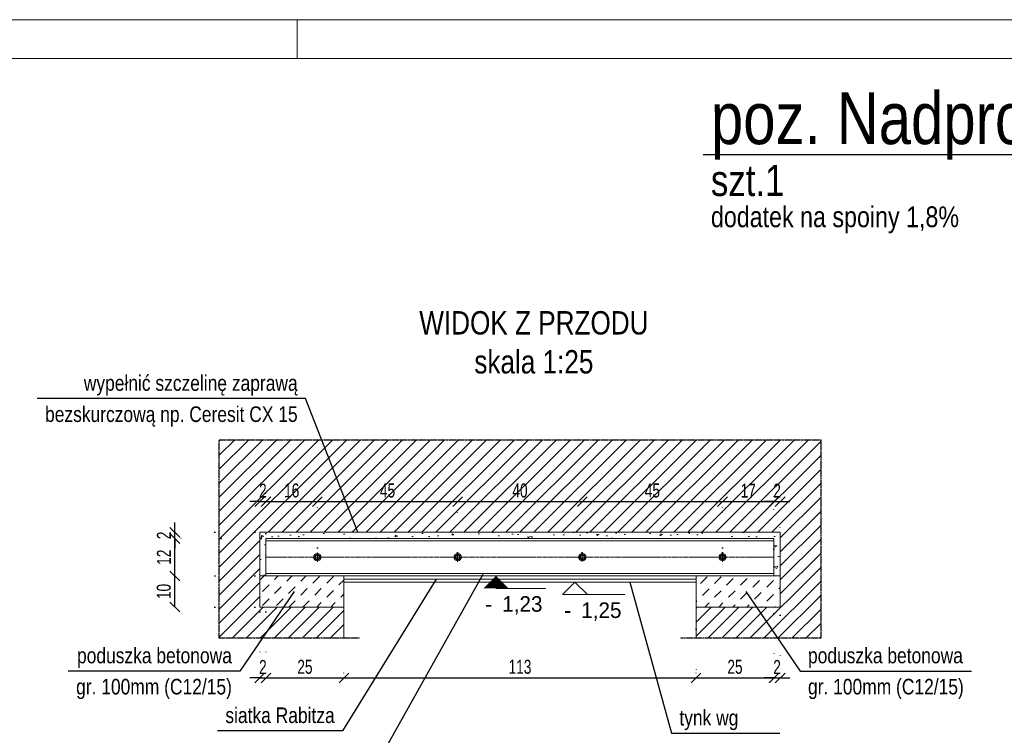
# Model space of a CAD drawing. Header units: millimetres. Extents: x 11149 to 111407, y -107619 to -23630.
# Tile 166 of 245: x 21200 to 21516, y -29590 to -29360. Entities that reach past the tile are written whole.
import ezdxf
from ezdxf.enums import TextEntityAlignment as Align

# ---------------------------------------------------------------- set-up
doc = ezdxf.new("R2010")
doc.units = ezdxf.units.MM
doc.header["$LTSCALE"] = 2
for name, pattern in [('CENTER2', [28.575, 19.05, -3.175, 3.175, -3.175]), ('DOT', [6.35, 0, -6.35]), ('HIDDEN', [9.525, 6.35, -3.175])]:
    doc.linetypes.add(name, pattern=pattern)
doc.layers.get('0').update_dxf_attribs({"plot": 0})
doc.layers.get('Defpoints').update_dxf_attribs({"color": 1})
doc.layers.add('420-K Ściany', color=7, linetype='Continuous')
doc.layers.add('e-cad_ukryte', color=30, linetype='HIDDEN')
for name, color, linetype, lineweight in [('e-cad_252', 252, 'HIDDEN', 9), ('e-cad_cienkie', 1, 'Continuous', 9), ('e-cad_obok', 3, 'Continuous', 9), ('e-cad_opisy', 7, 'Continuous', 9), ('e-cad_osie', 22, 'CENTER2', 9), ('e-cad_stal_kontur', 222, 'Continuous', 20), ('e-cad_wymiary', 4, 'Continuous', 9)]:
    doc.layers.add(name, color=color, linetype=linetype, lineweight=lineweight)
doc.styles.add('e-cad_1', font='arial.ttf', dxfattribs={"width": 0.7})
doc.styles.add('e-cad_2', font='arial.ttf', dxfattribs={"width": 0.8})
doc.dimstyles.new('e-cad_1_25_[cm]', dxfattribs={"dimscale": 2.5, "dimtxt": 1.8, "dimasz": 1.25, "dimexe": 1.25, "dimexo": 0.625, "dimgap": 0.5, "dimtad": 1, "dimdec": 0, "dimrnd": 1, "dimzin": 1, "dimtxsty": 'e-cad_1', "dimblk": 'OBLIQUE', "dimcen": 2.5, "dimclrd": 256, "dimclre": 252, "dimclrt": 7, "dimadec": 0, "dimazin": 0, "dimtfac": 1, "dimtix": 1, "dimtmove": 2, "dimatfit": 3, "dimldrblk": 'NONE', "dimfxl": 60, "dimfxlon": 1, "dimarcsym": 0})

# ---------------------------------------------------------------- blocks, each defined once
blk = doc.blocks.new('A3_poziom')
at = {"ltscale": 0.8}
blk.add_line((135, 292), (135, 297), dxfattribs=at)
for points in [[(0, 0), (420, 0), (420, 297), (0, 297)], [(30, 5), (415, 5), (415, 292), (30, 292)]]:
    blk.add_lwpolyline(points, close=True)
blk = doc.blocks.new('e-cad_ZelbetPozycja')
at = {"layer": 'e-cad_opisy', "ltscale": 0.04, "style": 'e-cad_1', "width": 0.8}
for tag, p, height in [('OPIS_1', (0, 1.33), 6.67), ('OPIS_2', (0, -5.33), 4), ('OPIS_4', (16, -5.33), 4), ('OPIS_3', (0, -9.33), 2.67)]:
    blk.add_attdef(tag, p, '', height=height, dxfattribs=at)
at = {"layer": 'e-cad_opisy', "ltscale": 0.04, "style": 'e-cad_1', "width": 0.8, "flags": 1}
for tag, p in [('POZYCJA', (0, -20)), ('ILOSC', (0, -26.67)), ('DODATEK', (0, -33.33))]:
    blk.add_attdef(tag, p, '', height=4, dxfattribs=at)
blk = doc.blocks.new('_None')
blk = doc.blocks.new('_OBLIQUE')
at = {"color": 0, "linetype": 'ByBlock', "lineweight": -2}
blk.add_line((-0.5, -0.5), (0.5, 0.5), dxfattribs=at)
blk = doc.blocks.new('*D1457')
at = {"layer": 'Defpoints', "color": 0, "ltscale": 0.5}
for p in [(21279.4, -29514.69), (21277.4, -29524.53), (21279.4, -29526.53)]:
    blk.add_point(p, dxfattribs=at)
at = {"layer": 'e-cad_wymiary', "color": 252, "linetype": 'DOT', "lineweight": -2}
for p, q in [((21277.4, -29522.97), (21277.4, -29511.56)), ((21279.4, -29524.97), (21279.4, -29511.56))]:
    blk.add_line(p, q, dxfattribs=at)
at = {"layer": 'e-cad_wymiary', "lineweight": -2}
for p, q in [((21277.4, -29514.69), (21274.27, -29514.69)), ((21277.4, -29514.69), (21279.4, -29514.69)), ((21279.4, -29514.69), (21282.52, -29514.69))]:
    blk.add_line(p, q, dxfattribs=at)
at = {"layer": 'e-cad_wymiary', "lineweight": -2, "ltscale": 0.5, "xscale": 3.125, "yscale": 3.125, "zscale": 3.125}
blk.add_blockref('_OBLIQUE', (21277.4, -29514.69), dxfattribs=at)
at = {"layer": 'e-cad_wymiary', "lineweight": -2, "ltscale": 0.5, "xscale": 3.125, "yscale": 3.125, "zscale": 3.125, "rotation": 180}
blk.add_blockref('_OBLIQUE', (21279.4, -29514.69), dxfattribs=at)
at = {"layer": 'e-cad_wymiary', "color": 7, "ltscale": 0.5, "insert": (21278.4, -29511.18), "char_height": 4.5, "attachment_point": 5, "style": 'e-cad_1'}
blk.add_mtext('2', dxfattribs=at)
blk = doc.blocks.new('*D1459')
at = {"layer": 'Defpoints', "color": 0, "ltscale": 0.5}
for p in [(21250.15, -29538.53), (21277.4, -29538.53), (21277.4, -29548.53)]:
    blk.add_point(p, dxfattribs=at)
at = {"layer": 'e-cad_wymiary', "color": 252, "linetype": 'DOT', "lineweight": -2}
for p, q in [((21275.83, -29538.53), (21247.03, -29538.53)), ((21275.83, -29548.53), (21247.03, -29548.53))]:
    blk.add_line(p, q, dxfattribs=at)
at = {"layer": 'e-cad_wymiary', "lineweight": -2}
blk.add_line((21250.15, -29548.53), (21250.15, -29538.53), dxfattribs=at)
at = {"layer": 'e-cad_wymiary', "lineweight": -2, "ltscale": 0.5, "xscale": 3.125, "yscale": 3.125, "zscale": 3.125}
for p, rotation in [((21250.15, -29538.53), 90), ((21250.15, -29548.53), 270)]:
    blk.add_blockref('_OBLIQUE', p, dxfattribs=dict(at, rotation=rotation))
at = {"layer": 'e-cad_wymiary', "color": 7, "ltscale": 0.5, "insert": (21246.61, -29543.53), "char_height": 4.5, "attachment_point": 5, "rotation": 90, "style": 'e-cad_1'}
blk.add_mtext('10', dxfattribs=at)
blk = doc.blocks.new('*D1460')
at = {"layer": 'Defpoints', "color": 0, "ltscale": 0.5}
for p in [(21250.15, -29526.53), (21279.4, -29526.53), (21277.4, -29538.53)]:
    blk.add_point(p, dxfattribs=at)
at = {"layer": 'e-cad_wymiary', "color": 252, "linetype": 'DOT', "lineweight": -2}
for p, q in [((21277.83, -29526.53), (21247.03, -29526.53)), ((21275.83, -29538.53), (21247.03, -29538.53))]:
    blk.add_line(p, q, dxfattribs=at)
at = {"layer": 'e-cad_wymiary', "lineweight": -2}
blk.add_line((21250.15, -29538.53), (21250.15, -29526.53), dxfattribs=at)
at = {"layer": 'e-cad_wymiary', "lineweight": -2, "ltscale": 0.5, "xscale": 3.125, "yscale": 3.125, "zscale": 3.125}
for p, rotation in [((21250.15, -29526.53), 90), ((21250.15, -29538.53), 270)]:
    blk.add_blockref('_OBLIQUE', p, dxfattribs=dict(at, rotation=rotation))
at = {"layer": 'e-cad_wymiary', "color": 7, "ltscale": 0.5, "insert": (21246.64, -29532.53), "char_height": 4.5, "attachment_point": 5, "rotation": 90, "style": 'e-cad_1'}
blk.add_mtext('12', dxfattribs=at)
blk = doc.blocks.new('*D1461')
at = {"layer": 'Defpoints', "color": 0, "ltscale": 0.5}
for p in [(21250.15, -29524.53), (21277.4, -29524.53), (21279.4, -29526.53)]:
    blk.add_point(p, dxfattribs=at)
at = {"layer": 'e-cad_wymiary', "lineweight": -2}
for p, q in [((21250.15, -29524.53), (21250.15, -29521.41)), ((21250.15, -29526.53), (21250.15, -29524.53)), ((21250.15, -29526.53), (21250.15, -29529.66))]:
    blk.add_line(p, q, dxfattribs=at)
at = {"layer": 'e-cad_wymiary', "color": 252, "linetype": 'DOT', "lineweight": -2}
for p, q in [((21275.83, -29524.53), (21247.03, -29524.53)), ((21277.83, -29526.53), (21247.03, -29526.53))]:
    blk.add_line(p, q, dxfattribs=at)
at = {"layer": 'e-cad_wymiary', "lineweight": -2, "ltscale": 0.5, "xscale": 3.125, "yscale": 3.125, "zscale": 3.125}
for p, rotation in [((21250.15, -29524.53), 270), ((21250.15, -29526.53), 90)]:
    blk.add_blockref('_OBLIQUE', p, dxfattribs=dict(at, rotation=rotation))
at = {"layer": 'e-cad_wymiary', "color": 7, "ltscale": 0.5, "insert": (21246.64, -29525.53), "char_height": 4.5, "attachment_point": 5, "rotation": 90, "style": 'e-cad_1'}
blk.add_mtext('2', dxfattribs=at)
blk = doc.blocks.new('*D1463')
at = {"layer": 'Defpoints', "color": 0, "ltscale": 0.5}
for p in [(21444.4, -29514.69), (21444.4, -29524.53), (21442.4, -29531.53)]:
    blk.add_point(p, dxfattribs=at)
at = {"layer": 'e-cad_wymiary', "color": 252, "linetype": 'DOT', "lineweight": -2}
for p, q in [((21442.4, -29529.97), (21442.4, -29511.56)), ((21444.4, -29522.97), (21444.4, -29511.56))]:
    blk.add_line(p, q, dxfattribs=at)
at = {"layer": 'e-cad_wymiary', "lineweight": -2}
for p, q in [((21442.4, -29514.69), (21439.27, -29514.69)), ((21442.4, -29514.69), (21444.4, -29514.69)), ((21444.4, -29514.69), (21447.52, -29514.69))]:
    blk.add_line(p, q, dxfattribs=at)
at = {"layer": 'e-cad_wymiary', "lineweight": -2, "ltscale": 0.5, "xscale": 3.125, "yscale": 3.125, "zscale": 3.125}
blk.add_blockref('_OBLIQUE', (21442.4, -29514.69), dxfattribs=at)
at = {"layer": 'e-cad_wymiary', "lineweight": -2, "ltscale": 0.5, "xscale": 3.125, "yscale": 3.125, "zscale": 3.125, "rotation": 180}
blk.add_blockref('_OBLIQUE', (21444.4, -29514.69), dxfattribs=at)
at = {"layer": 'e-cad_wymiary', "color": 7, "ltscale": 0.5, "insert": (21443.4, -29511.18), "char_height": 4.5, "attachment_point": 5, "style": 'e-cad_1'}
blk.add_mtext('2', dxfattribs=at)
blk = doc.blocks.new('*D1467')
at = {"layer": 'Defpoints', "color": 0, "ltscale": 0.5}
for p in [(21279.4, -29514.69), (21295.9, -29514.69), (21295.9, -29531.06)]:
    blk.add_point(p, dxfattribs=at)
at = {"layer": 'e-cad_wymiary', "color": 252, "linetype": 'DOT', "lineweight": -2}
for p, q in [((21279.4, -29513.12), (21279.4, -29511.56)), ((21295.9, -29529.5), (21295.9, -29511.56))]:
    blk.add_line(p, q, dxfattribs=at)
at = {"layer": 'e-cad_wymiary', "lineweight": -2}
blk.add_line((21279.4, -29514.69), (21295.9, -29514.69), dxfattribs=at)
at = {"layer": 'e-cad_wymiary', "lineweight": -2, "ltscale": 0.5, "xscale": 3.125, "yscale": 3.125, "zscale": 3.125, "rotation": 180}
blk.add_blockref('_OBLIQUE', (21279.4, -29514.69), dxfattribs=at)
at = {"layer": 'e-cad_wymiary', "lineweight": -2, "ltscale": 0.5, "xscale": 3.125, "yscale": 3.125, "zscale": 3.125}
blk.add_blockref('_OBLIQUE', (21295.9, -29514.69), dxfattribs=at)
at = {"layer": 'e-cad_wymiary', "color": 7, "ltscale": 0.5, "insert": (21287.65, -29511.14), "char_height": 4.5, "attachment_point": 5, "style": 'e-cad_1'}
blk.add_mtext('16', dxfattribs=at)
blk = doc.blocks.new('*D1468')
at = {"layer": 'Defpoints', "color": 0, "ltscale": 0.5}
for p in [(21340.9, -29514.69), (21295.9, -29531.06), (21340.9, -29532.53)]:
    blk.add_point(p, dxfattribs=at)
at = {"layer": 'e-cad_wymiary', "color": 252, "linetype": 'DOT', "lineweight": -2}
for p, q in [((21295.9, -29529.5), (21295.9, -29511.56)), ((21340.9, -29530.97), (21340.9, -29511.56))]:
    blk.add_line(p, q, dxfattribs=at)
at = {"layer": 'e-cad_wymiary', "lineweight": -2}
blk.add_line((21295.9, -29514.69), (21340.9, -29514.69), dxfattribs=at)
at = {"layer": 'e-cad_wymiary', "lineweight": -2, "ltscale": 0.5, "xscale": 3.125, "yscale": 3.125, "zscale": 3.125, "rotation": 180}
blk.add_blockref('_OBLIQUE', (21295.9, -29514.69), dxfattribs=at)
at = {"layer": 'e-cad_wymiary', "lineweight": -2, "ltscale": 0.5, "xscale": 3.125, "yscale": 3.125, "zscale": 3.125}
blk.add_blockref('_OBLIQUE', (21340.9, -29514.69), dxfattribs=at)
at = {"layer": 'e-cad_wymiary', "color": 7, "ltscale": 0.5, "insert": (21318.4, -29511.15), "char_height": 4.5, "attachment_point": 5, "style": 'e-cad_1'}
blk.add_mtext('45', dxfattribs=at)
blk = doc.blocks.new('*D1469')
at = {"layer": 'Defpoints', "color": 0, "ltscale": 0.5}
for p in [(21380.9, -29514.69), (21340.9, -29532.53), (21380.9, -29532.53)]:
    blk.add_point(p, dxfattribs=at)
at = {"layer": 'e-cad_wymiary', "color": 252, "linetype": 'DOT', "lineweight": -2}
for p, q in [((21340.9, -29530.97), (21340.9, -29511.56)), ((21380.9, -29530.97), (21380.9, -29511.56))]:
    blk.add_line(p, q, dxfattribs=at)
at = {"layer": 'e-cad_wymiary', "lineweight": -2}
blk.add_line((21340.9, -29514.69), (21380.9, -29514.69), dxfattribs=at)
at = {"layer": 'e-cad_wymiary', "lineweight": -2, "ltscale": 0.5, "xscale": 3.125, "yscale": 3.125, "zscale": 3.125, "rotation": 180}
blk.add_blockref('_OBLIQUE', (21340.9, -29514.69), dxfattribs=at)
at = {"layer": 'e-cad_wymiary', "lineweight": -2, "ltscale": 0.5, "xscale": 3.125, "yscale": 3.125, "zscale": 3.125}
blk.add_blockref('_OBLIQUE', (21380.9, -29514.69), dxfattribs=at)
at = {"layer": 'e-cad_wymiary', "color": 7, "ltscale": 0.5, "insert": (21360.9, -29511.14), "char_height": 4.5, "attachment_point": 5, "style": 'e-cad_1'}
blk.add_mtext('40', dxfattribs=at)
blk = doc.blocks.new('*D1470')
at = {"layer": 'Defpoints', "color": 0, "ltscale": 0.5}
for p in [(21442.4, -29514.69), (21442.4, -29514.69), (21425.9, -29532.53)]:
    blk.add_point(p, dxfattribs=at)
at = {"layer": 'e-cad_wymiary', "color": 252, "linetype": 'DOT', "lineweight": -2}
for p, q in [((21425.9, -29530.97), (21425.9, -29511.56)), ((21442.4, -29513.12), (21442.4, -29511.56))]:
    blk.add_line(p, q, dxfattribs=at)
at = {"layer": 'e-cad_wymiary', "lineweight": -2}
blk.add_line((21425.9, -29514.69), (21442.4, -29514.69), dxfattribs=at)
at = {"layer": 'e-cad_wymiary', "lineweight": -2, "ltscale": 0.5, "xscale": 3.125, "yscale": 3.125, "zscale": 3.125, "rotation": 180}
blk.add_blockref('_OBLIQUE', (21425.9, -29514.69), dxfattribs=at)
at = {"layer": 'e-cad_wymiary', "lineweight": -2, "ltscale": 0.5, "xscale": 3.125, "yscale": 3.125, "zscale": 3.125}
blk.add_blockref('_OBLIQUE', (21442.4, -29514.69), dxfattribs=at)
at = {"layer": 'e-cad_wymiary', "color": 7, "ltscale": 0.5, "insert": (21434.15, -29511.18), "char_height": 4.5, "attachment_point": 5, "style": 'e-cad_1'}
blk.add_mtext('17', dxfattribs=at)
blk = doc.blocks.new('*D1472')
at = {"layer": 'Defpoints', "color": 0, "ltscale": 0.5}
for p in [(21277.4, -29548.53), (21279.4, -29548.53), (21279.4, -29571.28)]:
    blk.add_point(p, dxfattribs=at)
at = {"layer": 'e-cad_wymiary', "color": 252, "linetype": 'DOT', "lineweight": -2}
for p, q in [((21277.4, -29550.09), (21277.4, -29574.4)), ((21279.4, -29550.09), (21279.4, -29574.4))]:
    blk.add_line(p, q, dxfattribs=at)
at = {"layer": 'e-cad_wymiary', "lineweight": -2}
for p, q in [((21277.4, -29571.28), (21274.27, -29571.28)), ((21277.4, -29571.28), (21279.4, -29571.28)), ((21279.4, -29571.28), (21282.52, -29571.28))]:
    blk.add_line(p, q, dxfattribs=at)
at = {"layer": 'e-cad_wymiary', "lineweight": -2, "ltscale": 0.5, "xscale": 3.125, "yscale": 3.125, "zscale": 3.125}
blk.add_blockref('_OBLIQUE', (21277.4, -29571.28), dxfattribs=at)
at = {"layer": 'e-cad_wymiary', "lineweight": -2, "ltscale": 0.5, "xscale": 3.125, "yscale": 3.125, "zscale": 3.125, "rotation": 180}
blk.add_blockref('_OBLIQUE', (21279.4, -29571.28), dxfattribs=at)
at = {"layer": 'e-cad_wymiary', "color": 7, "ltscale": 0.5, "insert": (21278.4, -29567.77), "char_height": 4.5, "attachment_point": 5, "style": 'e-cad_1'}
blk.add_mtext('2', dxfattribs=at)
blk = doc.blocks.new('*D1473')
at = {"layer": 'Defpoints', "color": 0, "ltscale": 0.5}
for p in [(21279.4, -29571.28), (21304.4, -29571.28), (21304.4, -29571.28)]:
    blk.add_point(p, dxfattribs=at)
at = {"layer": 'e-cad_wymiary', "color": 252, "linetype": 'DOT', "lineweight": -2}
for p, q in [((21279.4, -29569.72), (21279.4, -29568.15)), ((21304.4, -29569.72), (21304.4, -29568.15))]:
    blk.add_line(p, q, dxfattribs=at)
at = {"layer": 'e-cad_wymiary', "lineweight": -2}
blk.add_line((21279.4, -29571.28), (21304.4, -29571.28), dxfattribs=at)
at = {"layer": 'e-cad_wymiary', "lineweight": -2, "ltscale": 0.5, "xscale": 3.125, "yscale": 3.125, "zscale": 3.125, "rotation": 180}
blk.add_blockref('_OBLIQUE', (21279.4, -29571.28), dxfattribs=at)
at = {"layer": 'e-cad_wymiary', "lineweight": -2, "ltscale": 0.5, "xscale": 3.125, "yscale": 3.125, "zscale": 3.125}
blk.add_blockref('_OBLIQUE', (21304.4, -29571.28), dxfattribs=at)
at = {"layer": 'e-cad_wymiary', "color": 7, "ltscale": 0.5, "insert": (21291.9, -29567.73), "char_height": 4.5, "attachment_point": 5, "style": 'e-cad_1'}
blk.add_mtext('25', dxfattribs=at)
blk = doc.blocks.new('*D1474')
at = {"layer": 'Defpoints', "color": 0, "ltscale": 0.5}
for p in [(21442.4, -29549.05), (21417.4, -29554.05), (21442.4, -29571.28)]:
    blk.add_point(p, dxfattribs=at)
at = {"layer": 'e-cad_wymiary', "color": 252, "linetype": 'DOT', "lineweight": -2}
for p, q in [((21442.4, -29550.61), (21442.4, -29574.4)), ((21417.4, -29555.61), (21417.4, -29574.4))]:
    blk.add_line(p, q, dxfattribs=at)
at = {"layer": 'e-cad_wymiary', "lineweight": -2}
blk.add_line((21417.4, -29571.28), (21442.4, -29571.28), dxfattribs=at)
at = {"layer": 'e-cad_wymiary', "lineweight": -2, "ltscale": 0.5, "xscale": 3.125, "yscale": 3.125, "zscale": 3.125, "rotation": 180}
blk.add_blockref('_OBLIQUE', (21417.4, -29571.28), dxfattribs=at)
at = {"layer": 'e-cad_wymiary', "lineweight": -2, "ltscale": 0.5, "xscale": 3.125, "yscale": 3.125, "zscale": 3.125}
blk.add_blockref('_OBLIQUE', (21442.4, -29571.28), dxfattribs=at)
at = {"layer": 'e-cad_wymiary', "color": 7, "ltscale": 0.5, "insert": (21429.9, -29567.73), "char_height": 4.5, "attachment_point": 5, "style": 'e-cad_1'}
blk.add_mtext('25', dxfattribs=at)
blk = doc.blocks.new('*D1475')
at = {"layer": 'Defpoints', "color": 0, "ltscale": 0.5}
for p in [(21442.4, -29549.05), (21444.4, -29549.61), (21444.4, -29571.28)]:
    blk.add_point(p, dxfattribs=at)
at = {"layer": 'e-cad_wymiary', "color": 252, "linetype": 'DOT', "lineweight": -2}
for p, q in [((21442.4, -29550.61), (21442.4, -29574.4)), ((21444.4, -29551.17), (21444.4, -29574.4))]:
    blk.add_line(p, q, dxfattribs=at)
at = {"layer": 'e-cad_wymiary', "lineweight": -2}
for p, q in [((21442.4, -29571.28), (21439.27, -29571.28)), ((21442.4, -29571.28), (21444.4, -29571.28)), ((21444.4, -29571.28), (21447.52, -29571.28))]:
    blk.add_line(p, q, dxfattribs=at)
at = {"layer": 'e-cad_wymiary', "lineweight": -2, "ltscale": 0.5, "xscale": 3.125, "yscale": 3.125, "zscale": 3.125}
blk.add_blockref('_OBLIQUE', (21442.4, -29571.28), dxfattribs=at)
at = {"layer": 'e-cad_wymiary', "lineweight": -2, "ltscale": 0.5, "xscale": 3.125, "yscale": 3.125, "zscale": 3.125, "rotation": 180}
blk.add_blockref('_OBLIQUE', (21444.4, -29571.28), dxfattribs=at)
at = {"layer": 'e-cad_wymiary', "color": 7, "ltscale": 0.5, "insert": (21443.4, -29567.77), "char_height": 4.5, "attachment_point": 5, "style": 'e-cad_1'}
blk.add_mtext('2', dxfattribs=at)
blk = doc.blocks.new('*D1476')
at = {"layer": 'Defpoints', "color": 0, "ltscale": 0.5}
for p in [(21304.4, -29571.28), (21417.4, -29571.28), (21417.4, -29571.28)]:
    blk.add_point(p, dxfattribs=at)
at = {"layer": 'e-cad_wymiary', "color": 252, "linetype": 'DOT', "lineweight": -2}
for p, q in [((21304.4, -29569.72), (21304.4, -29568.15)), ((21417.4, -29569.72), (21417.4, -29568.15))]:
    blk.add_line(p, q, dxfattribs=at)
at = {"layer": 'e-cad_wymiary', "lineweight": -2}
blk.add_line((21304.4, -29571.28), (21417.4, -29571.28), dxfattribs=at)
at = {"layer": 'e-cad_wymiary', "lineweight": -2, "ltscale": 0.5, "xscale": 3.125, "yscale": 3.125, "zscale": 3.125, "rotation": 180}
blk.add_blockref('_OBLIQUE', (21304.4, -29571.28), dxfattribs=at)
at = {"layer": 'e-cad_wymiary', "lineweight": -2, "ltscale": 0.5, "xscale": 3.125, "yscale": 3.125, "zscale": 3.125}
blk.add_blockref('_OBLIQUE', (21417.4, -29571.28), dxfattribs=at)
at = {"layer": 'e-cad_wymiary', "color": 7, "ltscale": 0.5, "insert": (21360.9, -29567.73), "char_height": 4.5, "attachment_point": 5, "style": 'e-cad_1'}
blk.add_mtext('113', dxfattribs=at)
blk = doc.blocks.new('*D1477')
at = {"layer": 'Defpoints', "color": 0, "ltscale": 0.5}
for p in [(21425.9, -29514.69), (21380.9, -29532.53), (21425.9, -29531.06)]:
    blk.add_point(p, dxfattribs=at)
at = {"layer": 'e-cad_wymiary', "color": 252, "linetype": 'DOT', "lineweight": -2}
for p, q in [((21380.9, -29530.97), (21380.9, -29511.56)), ((21425.9, -29529.5), (21425.9, -29511.56))]:
    blk.add_line(p, q, dxfattribs=at)
at = {"layer": 'e-cad_wymiary', "lineweight": -2}
blk.add_line((21380.9, -29514.69), (21425.9, -29514.69), dxfattribs=at)
at = {"layer": 'e-cad_wymiary', "lineweight": -2, "ltscale": 0.5, "xscale": 3.125, "yscale": 3.125, "zscale": 3.125, "rotation": 180}
blk.add_blockref('_OBLIQUE', (21380.9, -29514.69), dxfattribs=at)
at = {"layer": 'e-cad_wymiary', "lineweight": -2, "ltscale": 0.5, "xscale": 3.125, "yscale": 3.125, "zscale": 3.125}
blk.add_blockref('_OBLIQUE', (21425.9, -29514.69), dxfattribs=at)
at = {"layer": 'e-cad_wymiary', "color": 7, "ltscale": 0.5, "insert": (21403.4, -29511.15), "char_height": 4.5, "attachment_point": 5, "style": 'e-cad_1'}
blk.add_mtext('45', dxfattribs=at)
blk = doc.blocks.new('e-cad_kota_3_1')
blk.add_line((-1.6, -1.6), (6.4, -1.6))
blk.add_lwpolyline([(-1.6, -1.6), (0, 0), (1.6, -1.6)])
at = {"style": 'e-cad_1', "width": 0.95}
blk.add_attdef('ZNAK', text='', height=2, dxfattribs=at).set_placement((-0.5, -4.6), align=Align.RIGHT)
blk.add_attdef('RZEDNA', (0.8, -4.6), '', height=2, dxfattribs=at)
blk = doc.blocks.new('e-cad_kota_2_1')
blk.add_line((0, -1.6), (6.4, -1.6))
blk.add_lwpolyline([(0, 0, 0, 3.2, 0), (0, -1.6, 3.2, 3.2, 0)], format="xyseb")
at = {"style": 'e-cad_1', "width": 0.95}
blk.add_attdef('ZNAK', text='', height=2, dxfattribs=at).set_placement((-0.5, -4.6), align=Align.RIGHT)
blk.add_attdef('RZEDNA', (0.8, -4.6), '', height=2, dxfattribs=at)

msp = doc.modelspace()

# ---------------------------------------------------------------- hatches: boundary and pattern name
at = {"layer": 'e-cad_252', "ltscale": 10}
h = msp.add_hatch(dxfattribs=at)
h.set_pattern_fill('ANSI31', color=256)
h.set_pattern_definition([(45, (-4506.3158, -39164.4185), (-2.24506403, 2.24506403), [])])
h.paths.add_polyline_path([(21264.4, -29558.53), (21264.4, -29494.82), (21457.4, -29494.82), (21457.4, -29558.53), (21417.4, -29558.53), (21417.4, -29548.53), (21444.4, -29548.53), (21444.4, -29538.53), (21444.4, -29524.53), (21277.4, -29524.53), (21277.4, -29538.53), (21277.4, -29548.53), (21304.4, -29548.53), (21304.4, -29558.53)])
h.paths.add_polyline_path([(21314.87, -29507.64), (21314.87, -29514.5), (21321.82, -29514.5), (21321.82, -29507.64)], flags=24)
h.paths.add_polyline_path([(21357.38, -29507.62), (21357.38, -29514.51), (21364.3, -29514.51), (21364.3, -29507.62)], flags=24)
h.paths.add_polyline_path([(21430.43, -29507.79), (21430.43, -29514.57), (21436.91, -29514.57), (21436.91, -29507.79)], flags=24)
h.paths.add_polyline_path([(21276.1, -29507.79), (21276.1, -29514.57), (21280.44, -29514.57), (21280.44, -29507.79)], flags=24)
h.paths.add_polyline_path([(21399.87, -29507.64), (21399.87, -29514.5), (21406.82, -29514.5), (21406.82, -29507.64)], flags=24)
h.paths.add_polyline_path([(21441.1, -29507.79), (21441.1, -29514.57), (21445.44, -29514.57), (21445.44, -29507.79)], flags=24)
h.paths.add_polyline_path([(21283.91, -29507.62), (21283.91, -29514.51), (21290.42, -29514.51), (21290.42, -29507.62)], flags=24)
at = {"layer": 'e-cad_252', "ltscale": 0.8}
h = msp.add_hatch(dxfattribs=at)
h.set_pattern_fill('CONC', color=256, scale=0.625, angle=30)
h.set_pattern_definition([(30, (12005.589, -34321.604), (-7.9375, 13.748153), [0, -15.875]), (30, (12008.505, -34326.336), (-7.9375, 13.748153), [0, -15.875]), (30, (12004.63, -34318.674), (-7.9375, 13.748153), [0, -15.875]), (8.1986, (11999.9424, -34327.0634), (49.1819629, 10.0643501), [1.709785, -83.77971]), (246.8699, (12001.6347, -34326.8195), (25.3694577, 51.3088076), [0.79375, -78.58125]), (160.6013, (12001.3229, -34327.5495), (116.36576442, -42.80140287), [1.463596, -144.896665]), (236.5651, (11997.7385, -34331.8186), (-5.8106313, -21.6856646), [0.35498, -35.142599]), (356.3099, (11997.543, -34332.115), (35.433811, 2.1268249), [0.57239, -56.66575]), (138.4349, (11998.114, -34332.1517), (-29.6231348, 19.5588252), [0.502015, -49.699148]), (255, (12007.331, -34328.113), (7.937502, -13.748158), [0.673513, -21.777119]), (30, (12007.157, -34328.764), (5.810653, 21.685653), [0.9525, -14.9225]), (165, (12007.982, -34328.288), (-13.748158, -7.937502), [0.673513, -21.777119]), (281.5651, (12000.6013, -34320.267), (-2.126872, 35.4337999), [0.502015, -49.699148]), (30, (12000.702, -34320.759), (5.810653, 21.685653), [0.79375, -15.08125]), (173.1301, (12001.3893, -34320.362), (-57.1194597, 3.6838089), [0.79375, -78.58125]), (243.6901, (11993.2354, -34324.3365), (19.5587899, 29.6231681), [0.57239, -56.66575]), (11.5651, (11992.9817, -34324.8496), (-35.4337999, -2.126872), [1.00403, -49.197133]), (156.8699, (11993.9653, -34324.6483), (51.3088076, -25.3694577), [0.79375, -78.58125]), (30, (11997.54, -34322.585), (-7.9375, 13.748153), [0, -15.875]), (30, (11995.892, -34328.302), (-7.9375, 13.748153), [0, -15.875]), (30, (12002.678, -34331.167), (-7.9375, 13.748153), [0, -15.875]), (30, (12003.93, -34324.761), (-7.9375, 13.748153), [0, -15.875]), (30, (11998.593, -34324.726), (-7.9375, 13.748153), [0, -15.875]), (30, (11995.33, -34326.06), (-7.9375, 13.748153), [0, -15.875]), (30, (11997.044, -34326.17), (-7.9375, 13.748153), [0, -15.875]), (30, (11998.399, -34329.788), (-7.9375, 13.748153), [0, -15.875]), (30, (11994.782, -34331.143), (-7.9375, 13.748153), [0, -15.875]), (30, (11993.094, -34327.901), (-7.9375, 13.748153), [0, -15.875]), (30, (11990.935, -34325.115), (-7.9375, 13.748153), [0, -15.875]), (30, (11994.88, -34322.104), (-7.9375, 13.748153), [0, -15.875]), (30, (11997.587, -34319.808), (-7.9375, 13.748153), [0, -15.875]), (30, (12002.716, -34317.58), (-7.9375, 13.748153), [0, -15.875]), (30, (12001.877, -34323.747), (-7.9375, 13.748153), [0, -15.875]), (30, (11999.073, -34322.066), (-7.9375, 13.748153), [0, -15.875]), (30, (12003.983, -34328.03), (-7.9375, 13.748153), [0, -15.875]), (30, (12000.256, -34331.099), (-7.9375, 13.748153), [0, -15.875]), (30, (12006.126, -34331.742), (-7.9375, 13.748153), [0, -15.875]), (30, (12001.113, -34333.536), (-7.9375, 13.748153), [0, -15.875]), (30, (11996.952, -34336.489), (-7.9375, 13.748153), [0, -15.875]), (30, (11998.999, -34336.224), (-7.9375, 13.748153), [0, -15.875]), (30, (11998.025, -34334.22), (-7.9375, 13.748153), [0, -15.875]), (30, (12008.506, -34331.101), (-7.9375, 13.748153), [0, -15.875]), (30, (12006.902, -34324.512), (-7.9375, 13.748153), [0, -15.875]), (30, (12003.833, -34320.784), (-7.9375, 13.748153), [0, -15.875]), (30, (12003.224, -34334.334), (-7.9375, 13.748153), [0, -15.875])])
h.paths.add_polyline_path([(21277.4, -29538.53), (21277.4, -29524.53), (21444.4, -29524.53), (21444.4, -29538.53), (21442.4, -29538.53), (21442.4, -29526.53), (21279.4, -29526.53), (21279.4, -29538.53)])
at = {"layer": 'e-cad_obok', "ltscale": 0.8}
h = msp.add_hatch(dxfattribs=at)
h.set_pattern_fill('CONCRE', color=256, style=0)
h.set_pattern_definition([(45, (9071.9404, -32944.718), (-4.490128, 4.490128), [3, -2.5]), (45, (9076.4305, -32944.718), (-4.490128, 4.490128), [3, -2.5])])
h.paths.add_polyline_path([(21277.4, -29538.53), (21277.4, -29548.53), (21304.4, -29548.53), (21304.4, -29538.53)])
h = msp.add_hatch(dxfattribs=at)
h.set_pattern_fill('CONCRE', color=256, angle=180, style=0)
h.set_pattern_definition([(45, (8962.9404, -32944.718), (-4.490128, 4.490128), [3, -2.5]), (45, (8967.4305, -32944.718), (-4.490128, 4.490128), [3, -2.5])])
h.paths.add_polyline_path([(21444.4, -29538.53), (21444.4, -29548.53), (21417.4, -29548.53), (21417.4, -29538.53)])

# ---------------------------------------------------------------- linework, layer by layer
at = {"layer": '420-K Ściany', "color": 7, "linetype": 'Continuous', "lineweight": 13}
for p, q in [((21304.4, -29558.53), (21304.4, -29538.53)), ((21417.4, -29558.53), (21417.4, -29538.53))]:
    msp.add_line(p, q, dxfattribs=at)
at = {"layer": 'e-cad_cienkie', "color": 0, "ltscale": 0.8}
for points in [[(21295.9, -29533.52), (21296.76, -29533.03), (21296.76, -29532.03), (21295.9, -29531.54), (21295.04, -29532.03), (21295.04, -29533.03), (21295.9, -29533.52)], [(21340.9, -29533.52), (21341.76, -29533.03), (21341.76, -29532.03), (21340.9, -29531.54), (21340.04, -29532.03), (21340.04, -29533.03), (21340.9, -29533.52)], [(21380.9, -29533.52), (21381.76, -29533.03), (21381.76, -29532.03), (21380.9, -29531.54), (21380.04, -29532.03), (21380.04, -29533.03), (21380.9, -29533.52)], [(21425.9, -29533.52), (21426.76, -29533.03), (21426.76, -29532.03), (21425.9, -29531.54), (21425.04, -29532.03), (21425.04, -29533.03), (21425.9, -29533.52)]]:
    msp.add_lwpolyline(points, dxfattribs=at)
for centre, radius in [((21295.9, -29532.53), 1.2), ((21295.9, -29532.53), 0.635), ((21340.9, -29532.53), 1.2), ((21340.9, -29532.53), 0.635), ((21380.9, -29532.53), 1.2), ((21380.9, -29532.53), 0.635), ((21425.9, -29532.53), 1.2), ((21425.9, -29532.53), 0.635)]:
    msp.add_circle(centre, radius, dxfattribs=at)
for centre in [(21295.9, -29532.53), (21340.9, -29532.53), (21380.9, -29532.53), (21425.9, -29532.53)]:
    msp.add_arc(centre, 0.707, 100, 10, dxfattribs=at)
at = {"layer": 'e-cad_obok', "ltscale": 0.8}
for points in [[(21277.4, -29538.53), (21277.4, -29548.53), (21304.4, -29548.53), (21304.4, -29538.53), (21277.4, -29538.53)], [(21444.4, -29538.53), (21444.4, -29548.53), (21417.4, -29548.53), (21417.4, -29538.53), (21444.4, -29538.53)]]:
    msp.add_lwpolyline(points, dxfattribs=at)
at = {"layer": 'e-cad_opisy'}
msp.add_lwpolyline([(21444.4, -29538.53), (21444.4, -29524.53), (21277.4, -29524.53), (21277.4, -29538.53)], dxfattribs=at)
at = {"layer": 'e-cad_opisy', "ltscale": 0.8}
msp.add_lwpolyline([(21304.4, -29540.53), (21417.4, -29540.53)], dxfattribs=at)
at = {"layer": 'e-cad_osie', "ltscale": 0.02}
msp.add_lwpolyline([(21279.4, -29532.53), (21442.4, -29532.53)], dxfattribs=at)
at = {"layer": 'e-cad_osie', "color": 0, "ltscale": 0.8}
for points in [[(21294.56, -29532.53), (21297.24, -29532.53)], [(21295.9, -29534), (21295.9, -29531.06)], [(21339.56, -29532.53), (21342.24, -29532.53)], [(21340.9, -29534), (21340.9, -29531.06)], [(21379.56, -29532.53), (21382.24, -29532.53)], [(21380.9, -29534), (21380.9, -29531.06)], [(21424.56, -29532.53), (21427.24, -29532.53)], [(21425.9, -29534), (21425.9, -29531.06)]]:
    msp.add_lwpolyline(points, dxfattribs=at)
at = {"layer": 'e-cad_stal_kontur'}
for points in [[(21279.4, -29526.53), (21442.4, -29526.53)], [(21279.4, -29526.53), (21279.4, -29538.53)], [(21279.4, -29527.3), (21442.4, -29527.3)], [(21442.4, -29538.53), (21442.4, -29526.53)], [(21279.4, -29537.76), (21442.4, -29537.76)], [(21279.4, -29538.53), (21442.4, -29538.53)]]:
    msp.add_lwpolyline(points, dxfattribs=at)
at = {"layer": 'e-cad_stal_kontur', "linetype": 'HIDDEN', "ltscale": 0.01}
msp.add_lwpolyline([(21304.4, -29539.53), (21417.4, -29539.53)], dxfattribs=at)
at = {"layer": 'e-cad_stal_kontur', "ltscale": 0.8}
for centre in [(21295.9, -29532.53), (21340.9, -29532.53), (21380.9, -29532.53), (21425.9, -29532.53)]:
    msp.add_circle(centre, 0.7, dxfattribs=at)
at = {"layer": 'e-cad_ukryte', "ltscale": 0.02}
msp.add_lwpolyline([(21309.4, -29558.53), (21264.4, -29558.53), (21264.4, -29494.82), (21457.4, -29494.82), (21457.4, -29558.53), (21412.4, -29558.53)], dxfattribs=at)

# ---------------------------------------------------------------- block references
at = {"layer": 'e-cad_opisy', "ltscale": 0.02, "xscale": 2.5, "yscale": 2.5, "zscale": 2.5}
msp.add_blockref('A3_poziom', (20951.87, -30102.55), dxfattribs=at)
at = {"layer": 'e-cad_opisy', "ltscale": 0.5, "xscale": 2.5, "yscale": 2.5, "zscale": 2.5}
msp.add_blockref('e-cad_ZelbetPozycja', (21422.18, -29403.31), dxfattribs=at).add_auto_attribs({'OPIS_1': 'poz. Nadproże N-0.7', 'OPIS_2': 'szt.1', 'OPIS_3': 'dodatek na spoiny 1,8%'})
at = {"layer": 'e-cad_opisy', "xscale": 2.5, "yscale": 2.5, "zscale": 2.5}
for name, p, values in [('e-cad_kota_2_1', (21353.21, -29538.53), {'RZEDNA': '1,23', 'ZNAK': '-'}), ('e-cad_kota_3_1', (21378.56, -29540.53), {'RZEDNA': '1,25', 'ZNAK': '-'})]:
    msp.add_blockref(name, p, dxfattribs=at).add_auto_attribs(values)

# ---------------------------------------------------------------- texts
at = {"layer": 'e-cad_opisy', "style": 'e-cad_1', "width": 0.8}
for s, p in [('wypełnić szczelinę zaprawą', (21220.94, -29479.14)), ('bezskurczową np. Ceresit CX 15', (21208.51, -29489.14)), ('poduszka betonowa', (21218.76, -29566.57)), ('poduszka betonowa', (21453.33, -29566.57)), ('gr. 100mm (C12/15)', (21218.47, -29576.57)), ('gr. 100mm (C12/15)', (21453.33, -29576.57)), ('siatka Rabitza', (21266.37, -29585.75)), ('tynk wg', (21412.06, -29586.53))]:
    msp.add_text(s, height=5, dxfattribs=at).set_placement(p)
at = {"layer": 'e-cad_opisy', "ltscale": 0.8, "insert": (21365.37, -29473.68), "char_height": 7.5, "width": 113.777, "attachment_point": 8, "style": 'e-cad_2'}
msp.add_mtext('WIDOK Z PRZODU\\Pskala 1:25', dxfattribs=at)

# ---------------------------------------------------------------- dimensions: what is measured, and where the dimension line sits
at = {"layer": 'e-cad_wymiary'}
for base, p1, p2, picture, middle in [((21279.4, -29514.69), (21277.4, -29524.53), (21279.4, -29526.53), '*D1457', (21278.4, -29511.18)), ((21295.89696459, -29514.68656716), (21279.39696459, -29514.68656716), (21295.89696459, -29531.05781744), '*D1467', (21287.64696459, -29511.13898872)), ((21340.9, -29514.69), (21295.9, -29531.06), (21340.9, -29532.53), '*D1468', (21318.4, -29511.15)), ((21380.9, -29514.69), (21340.9, -29532.53), (21380.9, -29532.53), '*D1469', (21360.9, -29511.14)), ((21425.9, -29514.69), (21380.9, -29532.53), (21425.9, -29531.06), '*D1477', (21403.4, -29511.15)), ((21442.39696459, -29514.68656716), (21425.89696459, -29532.53031744), (21442.39696459, -29514.68656716), '*D1470', (21434.14696459, -29511.17735843)), ((21444.4, -29514.69), (21442.4, -29531.53), (21444.4, -29524.53), '*D1463', (21443.4, -29511.18)), ((21279.4, -29571.28), (21277.4, -29548.53), (21279.4, -29548.53), '*D1472', (21278.4, -29567.77)), ((21442.4, -29571.28), (21417.4, -29554.05), (21442.4, -29549.05), '*D1474', (21429.9, -29567.73)), ((21444.4, -29571.28), (21442.4, -29549.05), (21444.4, -29549.61), '*D1475', (21443.4, -29567.77)), ((21304.4, -29571.28), (21279.4, -29571.28), (21304.4, -29571.28), '*D1473', (21291.9, -29567.73)), ((21417.4, -29571.28), (21304.4, -29571.28), (21417.4, -29571.28), '*D1476', (21360.9, -29567.73))]:
    dim = msp.add_linear_dim(base=base, p1=p1, p2=p2, dimstyle='e-cad_1_25_[cm]', dxfattribs=at)
    dim.commit()
    dim.dimension.update_dxf_attribs({"geometry": picture, "text_midpoint": middle})
for base, p1, p2, picture, middle in [((21250.15, -29524.53), (21279.4, -29526.53), (21277.4, -29524.53), '*D1461', (21246.64, -29525.53)), ((21250.15, -29526.53), (21277.4, -29538.53), (21279.4, -29526.53), '*D1460', (21246.64, -29532.53)), ((21250.15, -29538.53), (21277.4, -29548.53), (21277.4, -29538.53), '*D1459', (21246.61, -29543.53))]:
    dim = msp.add_linear_dim(base=base, p1=p1, p2=p2, angle=90, dimstyle='e-cad_1_25_[cm]', dxfattribs=at)
    dim.commit()
    dim.dimension.update_dxf_attribs({"geometry": picture, "text_midpoint": middle})

# ---------------------------------------------------------------- leaders
at = {"layer": 'e-cad_cienkie', "ltscale": 0.5, "has_arrowhead": 0}
msp.add_leader([(21419.68, -29403.31), (21596.55, -29403.31)], dimstyle='e-cad_1_25_[cm]', dxfattribs=at)
at = {"layer": 'e-cad_cienkie', "has_arrowhead": 0}
for points in [[(21308.86, -29524.53), (21292.07, -29481.64), (21206.01, -29481.64)], [(21349, -29538.04), (21307.89, -29611.38)], [(21334.04, -29539.53), (21303.97, -29588.25), (21263.87, -29588.25)], [(21396.19, -29540.53), (21409.56, -29589.03), (21444.24, -29589.03)], [(21288.4, -29543.53), (21270.97, -29569.07), (21215.97, -29569.07)], [(21433.4, -29543.53), (21450.83, -29569.07), (21505.83, -29569.07)]]:
    msp.add_leader(points, dimstyle='e-cad_1_25_[cm]', override={"dimldrblk": 'None'}, dxfattribs=at)

doc.saveas('drawing.dxf')
